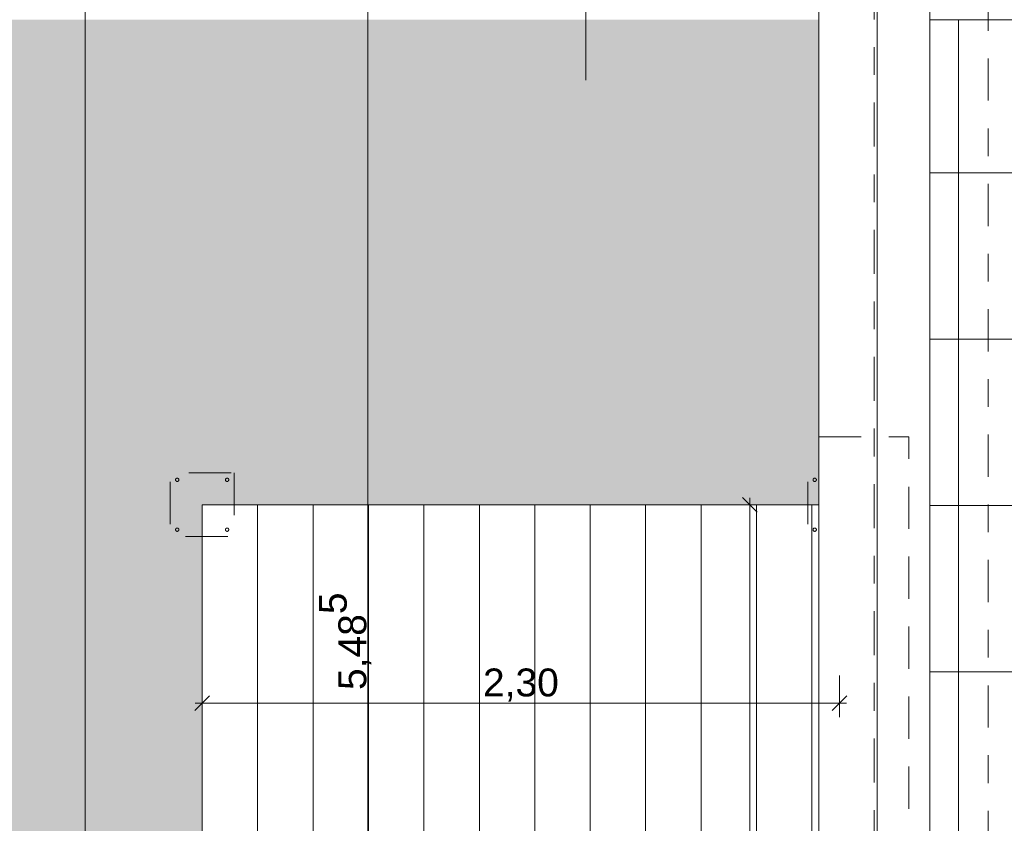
# Model space of a CAD drawing. Header units: metres. Extents: x -180 to 4, y -47 to 4.
# Tile 210 of 256: x -102.5 to -98.95, y -3.85 to -0.95. Entities that reach past the tile are written whole.
import ezdxf

# ---------------------------------------------------------------- set-up
doc = ezdxf.new("R2010")
doc.units = ezdxf.units.M
doc.header["$LTSCALE"] = 0.05
doc.header["$PDMODE"] = 1
doc.header["$PDSIZE"] = -2
for name, pattern in [('ISO-02 Strichlinie', [3.81, 3.048, -0.762]), ('ISO-10 Strichpunktlinie', [4.699, 3.048, -0.762, 0.127, -0.762]), ('Linienart-53', [5.291531, 3.175, -1.058062, 0.352704, -0.705764])]:
    doc.linetypes.add(name, pattern=pattern)
doc.layers.get('0').update_dxf_attribs({"lineweight": 25})
for name, color, linetype, lineweight, true_color in [('30 -35 Decken- 11 Bodendurchbruch', 7, 'Continuous', 15, 0x599559), ('30 -36 Dächer- 3 Dachbeläge', 7, 'Continuous', 15, 0x9999ff), ('70 -72 Beschriftung- 1 Beschriftung allgemein', 7, 'Continuous', 9, 0xff6633), ('70 -72 Beschriftung- 7 Detailverweise', 7, 'Continuous', 9, 0x00dd00), ('70 -72 Beschriftung- 7 Detailverweise Linie', 7, 'Continuous', 9, 0x00dd00), ('70 -76 Bemaßung- 2 Allgemein', 7, 'Continuous', 5, 0x6666cc)]:
    doc.layers.add(name, color=color, linetype=linetype, lineweight=lineweight, true_color=true_color)
for name, color, linetype, lineweight in [('60- 61 allgemeine Ausstattung- 4 Terrassen', 7, 'Continuous', 9), ('70 -71 Achsen- 1 Gebäudeachsen', 7, 'Linienart-53', 18), ('Keine', 7, 'Continuous', 9)]:
    doc.layers.add(name, color=color, linetype=linetype, lineweight=lineweight)
doc.styles.add('Arial', font='arial.ttf')
doc.dimstyles.new('k+k 1_50', dxfattribs={"dimtxt": 0.075516, "dimasz": 0.05302, "dimexe": 0.05, "dimexo": 0.15, "dimgap": 0.01, "dimtad": 1, "dimdec": 3, "dimtxsty": 'Arial', "dimblk": 'VW_SLASH', "dimblk1": 'VW_SLASH', "dimblk2": 'VW_SLASH', "dimcen": 0, "dimdle": 0.05, "dimadec": 3, "dimazin": 0, "dimtfac": 0.75, "dimtdec": 3, "dimtix": 1, "dimtmove": 0, "dimatfit": 0, "dimldrblk": 'VW_SLASH-1', "dimfxl": 0.125, "dimfxlon": 1, "dimfrac": 2, "dimtolj": 1, "dimarcsym": 0})
doc.dimstyles.new('k+k_klein', dxfattribs={"dimtxt": 0.075516, "dimasz": 0.05302, "dimexe": 0.05, "dimexo": 0.15, "dimgap": 0.005, "dimtad": 1, "dimdec": 3, "dimtxsty": 'Arial', "dimblk": 'VW_SLASH-2', "dimblk1": 'VW_SLASH-2', "dimblk2": 'VW_SLASH-2', "dimcen": 0, "dimdle": 0.025, "dimadec": 3, "dimazin": 0, "dimtfac": 0.75, "dimtdec": 3, "dimtix": 1, "dimtmove": 0, "dimatfit": 0, "dimldrblk": 'VW_FILLEDARROW', "dimfxl": 0.1, "dimfxlon": 1, "dimfrac": 2, "dimtolj": 1, "dimarcsym": 0})

# ---------------------------------------------------------------- blocks, each defined once
blk = doc.blocks.new('Gruppe-365')
at = {"color": 255, "lineweight": 9}
blk.add_wipeout([(-74.6216, -0.277), (-74.6216, -0.732), (-82.636, -0.732), (-82.636, -3.5964), (-81.5037, -3.5964), (-81.5037, -5.5564), (-82.636, -5.5564), (-82.636, -7.647), (-78.391, -7.647), (-78.391, -9.597), (-82.636, -9.597), (-82.636, -11.982), (-99.136, -11.982), (-99.136, -30.912), (-74.9949, -30.912), (-74.9949, -13.7471), (-74.6216, -13.7471), (-74.6216, -31.367), (-99.591, -31.367), (-99.591, -11.527), (-83.091, -11.527), (-83.091, -0.277)], dxfattribs=at).dxf.layer = '30 -36 Dächer- 3 Dachbeläge'
blk = doc.blocks.new('Gruppe-840')
at = {"layer": '70 -72 Beschriftung- 7 Detailverweise'}
blk.add_line((0.935, 0), (0.335, 0), dxfattribs=at)
at = {"layer": '70 -72 Beschriftung- 7 Detailverweise', "flags": 128}
blk.add_lwpolyline([(0.935, 0), (0.9336, -0.0294), (0.9292, -0.0585), (0.9221, -0.0871), (0.9122, -0.1148), (0.8996, -0.1414), (0.8844, -0.1667), (0.8669, -0.1903), (0.8471, -0.2121), (0.8253, -0.2319), (0.8017, -0.2494), (0.7764, -0.2646), (0.7498, -0.2772), (0.7221, -0.2871), (0.6935, -0.2942), (0.6644, -0.2986), (0.635, -0.3), (0.6056, -0.2986), (0.5765, -0.2942), (0.5479, -0.2871), (0.5202, -0.2772), (0.4936, -0.2646), (0.4683, -0.2494), (0.4447, -0.2319), (0.4229, -0.2121), (0.4031, -0.1903), (0.3856, -0.1667), (0.3704, -0.1414), (0.3578, -0.1148), (0.3479, -0.0871), (0.3408, -0.0585), (0.3364, -0.0294), (0.335, 0), (0.3364, 0.0294), (0.3408, 0.0585), (0.3479, 0.0871), (0.3578, 0.1148), (0.3704, 0.1414), (0.3856, 0.1667), (0.4031, 0.1903), (0.4229, 0.2121), (0.4447, 0.2319), (0.4683, 0.2494), (0.4936, 0.2646), (0.5202, 0.2772), (0.5479, 0.2871), (0.5765, 0.2942), (0.6056, 0.2986), (0.635, 0.3), (0.6644, 0.2986), (0.6935, 0.2942), (0.7221, 0.2871), (0.7498, 0.2772), (0.7764, 0.2646), (0.8017, 0.2494), (0.8253, 0.2319), (0.8471, 0.2121), (0.8669, 0.1903), (0.8844, 0.1667), (0.8996, 0.1414), (0.9122, 0.1148), (0.9221, 0.0871), (0.9292, 0.0585), (0.9336, 0.0294)], close=True, dxfattribs=at)
at = {"layer": '70 -72 Beschriftung- 7 Detailverweise'}
blk.add_point((0.635, 0), dxfattribs=at)
at = {"layer": '70 -72 Beschriftung- 7 Detailverweise', "line_spacing_factor": 0.96878, "style": 'Arial'}
for s, insert, char_height, attachment_point in [('D', (0.635, 0.0046), 0.1007, 8), ('DA_200', (0.635, -0.0267), 0.10069, 2)]:
    blk.add_mtext(s, dxfattribs=dict(at, insert=insert, char_height=char_height, attachment_point=attachment_point))
blk = doc.blocks.new('Referenzmarkierung-40')
at = {"layer": '70 -72 Beschriftung- 7 Detailverweise', "transparency": 33554687}
for q in [(-1.4805, 0), (0.635, 0)]:
    blk.add_line((0, 0), q, dxfattribs=at)
at = {"layer": '70 -72 Beschriftung- 7 Detailverweise', "color": 7, "transparency": 33554687}
blk.add_blockref('Gruppe-840', (0, 0), dxfattribs=at)
blk = doc.blocks.new('Gruppe-841')
at = {"layer": '70 -72 Beschriftung- 7 Detailverweise'}
blk.add_line((0.935, 0), (0.335, 0), dxfattribs=at)
at = {"layer": '70 -72 Beschriftung- 7 Detailverweise', "flags": 128}
blk.add_lwpolyline([(0.935, 0), (0.9336, -0.0294), (0.9292, -0.0585), (0.9221, -0.0871), (0.9122, -0.1148), (0.8996, -0.1414), (0.8844, -0.1667), (0.8669, -0.1903), (0.8471, -0.2121), (0.8253, -0.2319), (0.8017, -0.2494), (0.7764, -0.2646), (0.7498, -0.2772), (0.7221, -0.2871), (0.6935, -0.2942), (0.6644, -0.2986), (0.635, -0.3), (0.6056, -0.2986), (0.5765, -0.2942), (0.5479, -0.2871), (0.5202, -0.2772), (0.4936, -0.2646), (0.4683, -0.2494), (0.4447, -0.2319), (0.4229, -0.2121), (0.4031, -0.1903), (0.3856, -0.1667), (0.3704, -0.1414), (0.3578, -0.1148), (0.3479, -0.0871), (0.3408, -0.0585), (0.3364, -0.0294), (0.335, 0), (0.3364, 0.0294), (0.3408, 0.0585), (0.3479, 0.0871), (0.3578, 0.1148), (0.3704, 0.1414), (0.3856, 0.1667), (0.4031, 0.1903), (0.4229, 0.2121), (0.4447, 0.2319), (0.4683, 0.2494), (0.4936, 0.2646), (0.5202, 0.2772), (0.5479, 0.2871), (0.5765, 0.2942), (0.6056, 0.2986), (0.635, 0.3), (0.6644, 0.2986), (0.6935, 0.2942), (0.7221, 0.2871), (0.7498, 0.2772), (0.7764, 0.2646), (0.8017, 0.2494), (0.8253, 0.2319), (0.8471, 0.2121), (0.8669, 0.1903), (0.8844, 0.1667), (0.8996, 0.1414), (0.9122, 0.1148), (0.9221, 0.0871), (0.9292, 0.0585), (0.9336, 0.0294)], close=True, dxfattribs=at)
at = {"layer": '70 -72 Beschriftung- 7 Detailverweise'}
blk.add_point((0.635, 0), dxfattribs=at)
at = {"layer": '70 -72 Beschriftung- 7 Detailverweise', "line_spacing_factor": 0.96878, "style": 'Arial'}
for s, insert, char_height, attachment_point in [('D', (0.635, 0.0046), 0.1007, 8), ('DA_205', (0.635, -0.0267), 0.10069, 2)]:
    blk.add_mtext(s, dxfattribs=dict(at, insert=insert, char_height=char_height, attachment_point=attachment_point))
blk = doc.blocks.new('Referenzmarkierung-41')
at = {"layer": '70 -72 Beschriftung- 7 Detailverweise', "transparency": 33554687}
for q in [(-1.4805, 0), (0.635, 0)]:
    blk.add_line((0, 0), q, dxfattribs=at)
at = {"layer": '70 -72 Beschriftung- 7 Detailverweise', "color": 7, "transparency": 33554687}
blk.add_blockref('Gruppe-841', (0, 0), dxfattribs=at)
blk = doc.blocks.new('Gruppe-1377')
at = {"layer": 'Keine', "color": 7, "linetype": 'ISO-02 Strichlinie', "lineweight": 9, "transparency": 33554687, "flags": 128}
for points in [[(-99.431, -2.582), (-99.431, -2.812), (-99.661, -2.812), (-99.661, -2.582)], [(-99.636, -2.613), (-99.6366, -2.613), (-99.6372, -2.6129), (-99.6377, -2.6128), (-99.6383, -2.6126), (-99.6388, -2.6123), (-99.6393, -2.612), (-99.6398, -2.6117), (-99.6402, -2.6113), (-99.6406, -2.6108), (-99.641, -2.6104), (-99.6413, -2.6099), (-99.6415, -2.6093), (-99.6417, -2.6088), (-99.6419, -2.6082), (-99.642, -2.6076), (-99.642, -2.607), (-99.642, -2.6065), (-99.6419, -2.6059), (-99.6417, -2.6053), (-99.6415, -2.6047), (-99.6413, -2.6042), (-99.641, -2.6037), (-99.6406, -2.6032), (-99.6402, -2.6028), (-99.6398, -2.6024), (-99.6393, -2.6021), (-99.6388, -2.6018), (-99.6383, -2.6015), (-99.6377, -2.6013), (-99.6372, -2.6012), (-99.6366, -2.6011), (-99.636, -2.601), (-99.6354, -2.6011), (-99.6348, -2.6012), (-99.6343, -2.6013), (-99.6337, -2.6015), (-99.6332, -2.6018), (-99.6327, -2.6021), (-99.6322, -2.6024), (-99.6318, -2.6028), (-99.6314, -2.6032), (-99.631, -2.6037), (-99.6307, -2.6042), (-99.6305, -2.6047), (-99.6303, -2.6053), (-99.6301, -2.6059), (-99.63, -2.6065), (-99.63, -2.607), (-99.63, -2.6076), (-99.6301, -2.6082), (-99.6303, -2.6088), (-99.6305, -2.6093), (-99.6307, -2.6099), (-99.631, -2.6104), (-99.6314, -2.6108), (-99.6318, -2.6113), (-99.6322, -2.6117), (-99.6327, -2.612), (-99.6332, -2.6123), (-99.6337, -2.6126), (-99.6343, -2.6128), (-99.6348, -2.6129), (-99.6354, -2.613)], [(-99.456, -2.613), (-99.4566, -2.613), (-99.4572, -2.6129), (-99.4577, -2.6128), (-99.4583, -2.6126), (-99.4588, -2.6123), (-99.4593, -2.612), (-99.4598, -2.6117), (-99.4602, -2.6113), (-99.4606, -2.6108), (-99.461, -2.6104), (-99.4613, -2.6099), (-99.4615, -2.6093), (-99.4617, -2.6088), (-99.4619, -2.6082), (-99.462, -2.6076), (-99.462, -2.607), (-99.462, -2.6065), (-99.4619, -2.6059), (-99.4617, -2.6053), (-99.4615, -2.6047), (-99.4613, -2.6042), (-99.461, -2.6037), (-99.4606, -2.6032), (-99.4602, -2.6028), (-99.4598, -2.6024), (-99.4593, -2.6021), (-99.4588, -2.6018), (-99.4583, -2.6015), (-99.4577, -2.6013), (-99.4572, -2.6012), (-99.4566, -2.6011), (-99.456, -2.601), (-99.4554, -2.6011), (-99.4548, -2.6012), (-99.4543, -2.6013), (-99.4537, -2.6015), (-99.4532, -2.6018), (-99.4527, -2.6021), (-99.4522, -2.6024), (-99.4518, -2.6028), (-99.4514, -2.6032), (-99.451, -2.6037), (-99.4507, -2.6042), (-99.4505, -2.6047), (-99.4503, -2.6053), (-99.4501, -2.6059), (-99.45, -2.6065), (-99.45, -2.607), (-99.45, -2.6076), (-99.4501, -2.6082), (-99.4503, -2.6088), (-99.4505, -2.6093), (-99.4507, -2.6099), (-99.451, -2.6104), (-99.4514, -2.6108), (-99.4518, -2.6113), (-99.4522, -2.6117), (-99.4527, -2.612), (-99.4532, -2.6123), (-99.4537, -2.6126), (-99.4543, -2.6128), (-99.4548, -2.6129), (-99.4554, -2.613)], [(-99.636, -2.793), (-99.6366, -2.793), (-99.6372, -2.7929), (-99.6377, -2.7928), (-99.6383, -2.7926), (-99.6388, -2.7923), (-99.6393, -2.792), (-99.6398, -2.7917), (-99.6402, -2.7913), (-99.6406, -2.7908), (-99.641, -2.7904), (-99.6413, -2.7899), (-99.6415, -2.7893), (-99.6417, -2.7888), (-99.6419, -2.7882), (-99.642, -2.7876), (-99.642, -2.787), (-99.642, -2.7865), (-99.6419, -2.7859), (-99.6417, -2.7853), (-99.6415, -2.7847), (-99.6413, -2.7842), (-99.641, -2.7837), (-99.6406, -2.7832), (-99.6402, -2.7828), (-99.6398, -2.7824), (-99.6393, -2.7821), (-99.6388, -2.7818), (-99.6383, -2.7815), (-99.6377, -2.7813), (-99.6372, -2.7812), (-99.6366, -2.7811), (-99.636, -2.781), (-99.6354, -2.7811), (-99.6348, -2.7812), (-99.6343, -2.7813), (-99.6337, -2.7815), (-99.6332, -2.7818), (-99.6327, -2.7821), (-99.6322, -2.7824), (-99.6318, -2.7828), (-99.6314, -2.7832), (-99.631, -2.7837), (-99.6307, -2.7842), (-99.6305, -2.7847), (-99.6303, -2.7853), (-99.6301, -2.7859), (-99.63, -2.7865), (-99.63, -2.787), (-99.63, -2.7876), (-99.6301, -2.7882), (-99.6303, -2.7888), (-99.6305, -2.7893), (-99.6307, -2.7899), (-99.631, -2.7904), (-99.6314, -2.7908), (-99.6318, -2.7913), (-99.6322, -2.7917), (-99.6327, -2.792), (-99.6332, -2.7923), (-99.6337, -2.7926), (-99.6343, -2.7928), (-99.6348, -2.7929), (-99.6354, -2.793)], [(-99.456, -2.793), (-99.4566, -2.793), (-99.4572, -2.7929), (-99.4577, -2.7928), (-99.4583, -2.7926), (-99.4588, -2.7923), (-99.4593, -2.792), (-99.4598, -2.7917), (-99.4602, -2.7913), (-99.4606, -2.7908), (-99.461, -2.7904), (-99.4613, -2.7899), (-99.4615, -2.7893), (-99.4617, -2.7888), (-99.4619, -2.7882), (-99.462, -2.7876), (-99.462, -2.787), (-99.462, -2.7865), (-99.4619, -2.7859), (-99.4617, -2.7853), (-99.4615, -2.7847), (-99.4613, -2.7842), (-99.461, -2.7837), (-99.4606, -2.7832), (-99.4602, -2.7828), (-99.4598, -2.7824), (-99.4593, -2.7821), (-99.4588, -2.7818), (-99.4583, -2.7815), (-99.4577, -2.7813), (-99.4572, -2.7812), (-99.4566, -2.7811), (-99.456, -2.781), (-99.4554, -2.7811), (-99.4548, -2.7812), (-99.4543, -2.7813), (-99.4537, -2.7815), (-99.4532, -2.7818), (-99.4527, -2.7821), (-99.4522, -2.7824), (-99.4518, -2.7828), (-99.4514, -2.7832), (-99.451, -2.7837), (-99.4507, -2.7842), (-99.4505, -2.7847), (-99.4503, -2.7853), (-99.4501, -2.7859), (-99.45, -2.7865), (-99.45, -2.787), (-99.45, -2.7876), (-99.4501, -2.7882), (-99.4503, -2.7888), (-99.4505, -2.7893), (-99.4507, -2.7899), (-99.451, -2.7904), (-99.4514, -2.7908), (-99.4518, -2.7913), (-99.4522, -2.7917), (-99.4527, -2.792), (-99.4532, -2.7923), (-99.4537, -2.7926), (-99.4543, -2.7928), (-99.4548, -2.7929), (-99.4554, -2.793)]]:
    blk.add_lwpolyline(points, close=True, dxfattribs=at)
blk = doc.blocks.new('Gruppe-1378')
at = {"layer": 'Keine', "color": 7, "linetype": 'ISO-02 Strichlinie', "lineweight": 9, "transparency": 33554687, "flags": 128}
for points in [[(-101.731, -2.582), (-101.731, -2.812), (-101.961, -2.812), (-101.961, -2.582)], [(-101.936, -2.613), (-101.9366, -2.613), (-101.9372, -2.6129), (-101.9377, -2.6128), (-101.9383, -2.6126), (-101.9388, -2.6123), (-101.9393, -2.612), (-101.9398, -2.6117), (-101.9402, -2.6113), (-101.9406, -2.6108), (-101.941, -2.6104), (-101.9413, -2.6099), (-101.9415, -2.6093), (-101.9417, -2.6088), (-101.9419, -2.6082), (-101.942, -2.6076), (-101.942, -2.607), (-101.942, -2.6065), (-101.9419, -2.6059), (-101.9417, -2.6053), (-101.9415, -2.6047), (-101.9413, -2.6042), (-101.941, -2.6037), (-101.9406, -2.6032), (-101.9402, -2.6028), (-101.9398, -2.6024), (-101.9393, -2.6021), (-101.9388, -2.6018), (-101.9383, -2.6015), (-101.9377, -2.6013), (-101.9372, -2.6012), (-101.9366, -2.6011), (-101.936, -2.601), (-101.9354, -2.6011), (-101.9348, -2.6012), (-101.9343, -2.6013), (-101.9337, -2.6015), (-101.9332, -2.6018), (-101.9327, -2.6021), (-101.9322, -2.6024), (-101.9318, -2.6028), (-101.9314, -2.6032), (-101.931, -2.6037), (-101.9307, -2.6042), (-101.9305, -2.6047), (-101.9303, -2.6053), (-101.9301, -2.6059), (-101.93, -2.6065), (-101.93, -2.607), (-101.93, -2.6076), (-101.9301, -2.6082), (-101.9303, -2.6088), (-101.9305, -2.6093), (-101.9307, -2.6099), (-101.931, -2.6104), (-101.9314, -2.6108), (-101.9318, -2.6113), (-101.9322, -2.6117), (-101.9327, -2.612), (-101.9332, -2.6123), (-101.9337, -2.6126), (-101.9343, -2.6128), (-101.9348, -2.6129), (-101.9354, -2.613)], [(-101.756, -2.613), (-101.7566, -2.613), (-101.7572, -2.6129), (-101.7577, -2.6128), (-101.7583, -2.6126), (-101.7588, -2.6123), (-101.7593, -2.612), (-101.7598, -2.6117), (-101.7602, -2.6113), (-101.7606, -2.6108), (-101.761, -2.6104), (-101.7613, -2.6099), (-101.7615, -2.6093), (-101.7617, -2.6088), (-101.7619, -2.6082), (-101.762, -2.6076), (-101.762, -2.607), (-101.762, -2.6065), (-101.7619, -2.6059), (-101.7617, -2.6053), (-101.7615, -2.6047), (-101.7613, -2.6042), (-101.761, -2.6037), (-101.7606, -2.6032), (-101.7602, -2.6028), (-101.7598, -2.6024), (-101.7593, -2.6021), (-101.7588, -2.6018), (-101.7583, -2.6015), (-101.7577, -2.6013), (-101.7572, -2.6012), (-101.7566, -2.6011), (-101.756, -2.601), (-101.7554, -2.6011), (-101.7548, -2.6012), (-101.7543, -2.6013), (-101.7537, -2.6015), (-101.7532, -2.6018), (-101.7527, -2.6021), (-101.7522, -2.6024), (-101.7518, -2.6028), (-101.7514, -2.6032), (-101.751, -2.6037), (-101.7507, -2.6042), (-101.7505, -2.6047), (-101.7503, -2.6053), (-101.7501, -2.6059), (-101.75, -2.6065), (-101.75, -2.607), (-101.75, -2.6076), (-101.7501, -2.6082), (-101.7503, -2.6088), (-101.7505, -2.6093), (-101.7507, -2.6099), (-101.751, -2.6104), (-101.7514, -2.6108), (-101.7518, -2.6113), (-101.7522, -2.6117), (-101.7527, -2.612), (-101.7532, -2.6123), (-101.7537, -2.6126), (-101.7543, -2.6128), (-101.7548, -2.6129), (-101.7554, -2.613)], [(-101.936, -2.793), (-101.9366, -2.793), (-101.9372, -2.7929), (-101.9377, -2.7928), (-101.9383, -2.7926), (-101.9388, -2.7923), (-101.9393, -2.792), (-101.9398, -2.7917), (-101.9402, -2.7913), (-101.9406, -2.7908), (-101.941, -2.7904), (-101.9413, -2.7899), (-101.9415, -2.7893), (-101.9417, -2.7888), (-101.9419, -2.7882), (-101.942, -2.7876), (-101.942, -2.787), (-101.942, -2.7865), (-101.9419, -2.7859), (-101.9417, -2.7853), (-101.9415, -2.7847), (-101.9413, -2.7842), (-101.941, -2.7837), (-101.9406, -2.7832), (-101.9402, -2.7828), (-101.9398, -2.7824), (-101.9393, -2.7821), (-101.9388, -2.7818), (-101.9383, -2.7815), (-101.9377, -2.7813), (-101.9372, -2.7812), (-101.9366, -2.7811), (-101.936, -2.781), (-101.9354, -2.7811), (-101.9348, -2.7812), (-101.9343, -2.7813), (-101.9337, -2.7815), (-101.9332, -2.7818), (-101.9327, -2.7821), (-101.9322, -2.7824), (-101.9318, -2.7828), (-101.9314, -2.7832), (-101.931, -2.7837), (-101.9307, -2.7842), (-101.9305, -2.7847), (-101.9303, -2.7853), (-101.9301, -2.7859), (-101.93, -2.7865), (-101.93, -2.787), (-101.93, -2.7876), (-101.9301, -2.7882), (-101.9303, -2.7888), (-101.9305, -2.7893), (-101.9307, -2.7899), (-101.931, -2.7904), (-101.9314, -2.7908), (-101.9318, -2.7913), (-101.9322, -2.7917), (-101.9327, -2.792), (-101.9332, -2.7923), (-101.9337, -2.7926), (-101.9343, -2.7928), (-101.9348, -2.7929), (-101.9354, -2.793)], [(-101.756, -2.793), (-101.7566, -2.793), (-101.7572, -2.7929), (-101.7577, -2.7928), (-101.7583, -2.7926), (-101.7588, -2.7923), (-101.7593, -2.792), (-101.7598, -2.7917), (-101.7602, -2.7913), (-101.7606, -2.7908), (-101.761, -2.7904), (-101.7613, -2.7899), (-101.7615, -2.7893), (-101.7617, -2.7888), (-101.7619, -2.7882), (-101.762, -2.7876), (-101.762, -2.787), (-101.762, -2.7865), (-101.7619, -2.7859), (-101.7617, -2.7853), (-101.7615, -2.7847), (-101.7613, -2.7842), (-101.761, -2.7837), (-101.7606, -2.7832), (-101.7602, -2.7828), (-101.7598, -2.7824), (-101.7593, -2.7821), (-101.7588, -2.7818), (-101.7583, -2.7815), (-101.7577, -2.7813), (-101.7572, -2.7812), (-101.7566, -2.7811), (-101.756, -2.781), (-101.7554, -2.7811), (-101.7548, -2.7812), (-101.7543, -2.7813), (-101.7537, -2.7815), (-101.7532, -2.7818), (-101.7527, -2.7821), (-101.7522, -2.7824), (-101.7518, -2.7828), (-101.7514, -2.7832), (-101.751, -2.7837), (-101.7507, -2.7842), (-101.7505, -2.7847), (-101.7503, -2.7853), (-101.7501, -2.7859), (-101.75, -2.7865), (-101.75, -2.787), (-101.75, -2.7876), (-101.7501, -2.7882), (-101.7503, -2.7888), (-101.7505, -2.7893), (-101.7507, -2.7899), (-101.751, -2.7904), (-101.7514, -2.7908), (-101.7518, -2.7913), (-101.7522, -2.7917), (-101.7527, -2.792), (-101.7532, -2.7923), (-101.7537, -2.7926), (-101.7543, -2.7928), (-101.7548, -2.7929), (-101.7554, -2.793)]]:
    blk.add_lwpolyline(points, close=True, dxfattribs=at)
blk = doc.blocks.new('Gruppe-1384')
at = {"color": 255, "linetype": 'ISO-02 Strichlinie', "lineweight": 5, "transparency": 33554483}
blk.add_wipeout([(-99.35099996, -11.10004198), (-99.35099996, -11.27704198), (-99.84099996, -11.27704198), (-99.84099996, -11.76704198), (-100.01799996, -11.76704198), (-100.01799996, -12.11704198), (-107.02059596, -12.11704198), (-107.02059596, -11.89704198), (-106.82099996, -11.89704198), (-106.82099996, -11.49704198), (-107.02059596, -11.49704198), (-107.02059596, -0.94704198), (-99.54599996, -0.94704198), (-99.54599996, -2.69704198), (-101.84599996, -2.69704198), (-101.84599996, -8.69704198), (-99.54599996, -8.69704198), (-99.54599996, -11.10004198)], dxfattribs=at).dxf.layer = '60- 61 allgemeine Ausstattung- 4 Terrassen'
at = {"layer": '60- 61 allgemeine Ausstattung- 4 Terrassen', "linetype": 'Continuous', "lineweight": 9, "transparency": 33554483}
h = blk.add_hatch(dxfattribs=at)
h.set_pattern_fill('Sand 1 sehr fein SRF', style=0, pattern_type=2)
h.set_pattern_definition([(-22, (-129.5485, -6.532042), (-0.018555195, 0.04226461), [0.000625, -0.061875]), (14, (-129.540251, -6.554718), (-0.037110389, -0.027832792), [0.000625, -0.030625]), (-3.77456, (-129.599014, -6.56915), (-0.01958604, 0.06597403), [0.00028186, -0.09367194]), (-68, (-129.42892, -6.50524), (0.1926424, 0.04408), [0.00028125, -0.09346875]), (96, (-129.562934, -6.596983), (-0.036105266, -0.06319548), [0.0005625, -0.0931875]), (132, (-129.5351, -6.57328), (0.040202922, 0.004123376), [0.0003125, -0.0621875]), (-17, (-129.567055, -6.55678), (0.0930531, 0.02892868), [0.000625, -0.061875]), (-145, (-129.5619, -6.551625), (0.06266964, -0.04009224), [0.000625, -0.061875]), (-137, (-129.57633, -6.548533), (0.0494443, -0.02123569), [0.000625, -0.061875])])
h.paths.add_polyline_path([(-99.84099996, -11.27704198), (-99.35099996, -11.27704198), (-99.35099996, -11.10004198), (-99.54599996, -11.10004198), (-99.54599996, -8.69704198), (-101.84599996, -8.69704198), (-101.84599996, -2.69704198), (-99.54599996, -2.69704198), (-99.54599996, -0.94704198), (-159.62399996, -0.94704198), (-159.62399996, -2.69704198), (-155.87399996, -2.69704198), (-155.87399996, -8.69704198), (-159.62399996, -8.69704198), (-159.62399996, -11.62704198), (-159.80099996, -11.62704198), (-159.80099996, -12.11704198), (-100.01799996, -12.11704198), (-100.01799996, -11.76704198), (-99.84099996, -11.76704198)])
h.paths.add_polyline_path([(-152.82099996, -11.49704198), (-152.42099996, -11.49704198), (-152.42099996, -11.89704198), (-152.82099996, -11.89704198)])
h.paths.add_polyline_path([(-107.22099996, -11.49704198), (-106.82099996, -11.49704198), (-106.82099996, -11.89704198), (-107.22099996, -11.89704198)])
h.paths.add_polyline_path([(-114.82099996, -11.49704198), (-114.42099996, -11.49704198), (-114.42099996, -11.89704198), (-114.82099996, -11.89704198)])
h.paths.add_polyline_path([(-122.42099996, -11.49704198), (-122.02099996, -11.49704198), (-122.02099996, -11.89704198), (-122.42099996, -11.89704198)])
h.paths.add_polyline_path([(-130.02099996, -11.49704198), (-129.62099996, -11.49704198), (-129.62099996, -11.89704198), (-130.02099996, -11.89704198)])
h.paths.add_polyline_path([(-137.62099996, -11.49704198), (-137.22099996, -11.49704198), (-137.22099996, -11.89704198), (-137.62099996, -11.89704198)])
h.paths.add_polyline_path([(-145.22099996, -11.49704198), (-144.82099996, -11.49704198), (-144.82099996, -11.89704198), (-145.22099996, -11.89704198)])
at = {"layer": '60- 61 allgemeine Ausstattung- 4 Terrassen', "linetype": 'Continuous', "lineweight": 9, "transparency": 33554534}
h = blk.add_hatch(dxfattribs=at)
h.set_pattern_fill('Platte 60_60 SRF-1', style=0, pattern_type=2)
h.set_pattern_definition([(90, (-83.5178, -11.10004), (-0.6, 7e-17), []), (0, (-83.5178, -11.10004), (0, 0.6), [])])
h.paths.add_polyline_path([(-83.51799996, -8.69594214), (-88.91799996, -8.69756841), (-88.91713959, -2.69756841), (-83.51799996, -2.69756841), (-83.51799996, -0.94704198), (-99.54599996, -0.94704198), (-99.54599996, -11.10004198), (-83.51799996, -11.10004198)])
at = {"layer": '60- 61 allgemeine Ausstattung- 4 Terrassen', "linetype": 'Continuous', "lineweight": 9, "transparency": 33554495}
h = blk.add_hatch(dxfattribs=at)
h.set_pattern_fill('Dämmstoff v 2mm SRF', style=0, pattern_type=2)
h.set_pattern_definition([(90, (-101.846, -2.69704), (0.2, 0), [])])
h.paths.add_polyline_path([(-101.84599996, -2.69704198), (-99.54599996, -2.69704198), (-99.54599996, -8.69704198), (-101.84599996, -8.69704198)])
at = {"layer": '60- 61 allgemeine Ausstattung- 4 Terrassen', "color": 252, "linetype": 'Continuous', "lineweight": 9, "true_color": 0x888888, "transparency": 33554687, "flags": 128}
blk.add_lwpolyline([(-83.51799996, -8.69594214), (-88.91799996, -8.69756841), (-88.91713959, -2.69756841), (-83.51799996, -2.69756841), (-83.51799996, -0.94704198), (-99.54599996, -0.94704198), (-99.54599996, -11.10004198), (-83.51799996, -11.10004198)], close=True, dxfattribs=at)
at = {"layer": '60- 61 allgemeine Ausstattung- 4 Terrassen', "color": 252, "linetype": 'Continuous', "true_color": 0x888888, "flags": 128}
blk.add_lwpolyline([(-101.84599996, -2.69704198), (-99.54599996, -2.69704198), (-99.54599996, -8.69704198), (-101.84599996, -8.69704198)], close=True, dxfattribs=at)
at = {"layer": '70 -72 Beschriftung- 7 Detailverweise', "transparency": 33554687}
for p, q in [((-100.46199993, 0.31495802), (-100.46199993, -1.16556748)), ((-99.42099996, 0.31495802), (-99.42099996, -1.16556748))]:
    blk.add_line(p, q, dxfattribs=at)
at = {"layer": '70 -72 Beschriftung- 1 Beschriftung allgemein', "color": 7}
for name in ['Gruppe-1378', 'Gruppe-1377']:
    blk.add_blockref(name, (0, 0), dxfattribs=at)
at = {"layer": '70 -72 Beschriftung- 7 Detailverweise', "rotation": 90}
for name, p in [('Referenzmarkierung-40', (-100.46199993, 0.31495802)), ('Referenzmarkierung-41', (-99.42099996, 0.31495802))]:
    blk.add_blockref(name, p, dxfattribs=at)
blk = doc.blocks.new('Gruppe-1438')
at = {"color": 255, "lineweight": 9}
blk.add_wipeout([(-99.621, -0.247), (-99.221, -0.247), (-99.221, -11.277), (-99.621, -11.277)], dxfattribs=at).dxf.layer = '60- 61 allgemeine Ausstattung- 4 Terrassen'
at = {"layer": '60- 61 allgemeine Ausstattung- 4 Terrassen', "lineweight": 9, "flags": 128}
blk.add_lwpolyline([(-99.621, -0.247), (-99.221, -0.247), (-99.221, -11.277), (-99.621, -11.277)], close=True, dxfattribs=at)
blk = doc.blocks.new('_Dach_2D (2D)')
at = {"layer": '30 -35 Decken- 11 Bodendurchbruch', "color": 7}
blk.add_blockref('Gruppe-365', (0, 0), dxfattribs=at)
at = {"layer": '60- 61 allgemeine Ausstattung- 4 Terrassen', "color": 7}
blk.add_blockref('Gruppe-1384', (0, 0), dxfattribs=at)
blk.add_blockref('Gruppe-1438', (0, 0), dxfattribs=at)
at = {"layer": '60- 61 allgemeine Ausstattung- 4 Terrassen', "color": 7, "linetype": 'ISO-02 Strichlinie', "flags": 128}
blk.add_lwpolyline([(-99.62099996, -2.45204198), (-99.29599996, -2.45204198), (-99.29599996, -8.45204198), (-99.62099996, -8.45204198)], dxfattribs=at)
blk = doc.blocks.new('VW_SLASH')
at = {"color": 0, "linetype": 'ByBlock', "lineweight": -2, "transparency": 16777216}
blk.add_line((0.943, 0), (-1, 0), dxfattribs=at)
at = {"color": 0, "lineweight": 20, "transparency": 16777216, "flags": 128}
blk.add_lwpolyline([(0.5, 0.5), (-0.5, -0.5)], dxfattribs=at)
blk = doc.blocks.new('*D2290')
at = {"layer": '70 -76 Bemaßung- 2 Allgemein', "color": 0, "lineweight": -2}
for p, q in [((-102.143, -0.447), (-102.318, -0.447)), ((-102.268, -11.047), (-102.268, -0.5001)), ((-102.143, -11.1), (-102.318, -11.1))]:
    blk.add_line(p, q, dxfattribs=at)
at = {"layer": 'Defpoints', "color": 0}
for p in [(-102.268, -0.447), (-99.1057, -0.447), (-98.57, -11.1)]:
    blk.add_point(p, dxfattribs=at)
at = {"layer": '70 -76 Bemaßung- 2 Allgemein', "color": 0, "lineweight": -2, "xscale": 0.05302001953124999, "yscale": 0.05302001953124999, "zscale": 0.05302001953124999}
for p, rotation in [((-102.268, -0.447), 90), ((-102.268, -11.1), 270)]:
    blk.add_blockref('VW_SLASH', p, dxfattribs=dict(at, rotation=rotation))
at = {"layer": '70 -76 Bemaßung- 2 Allgemein', "color": 0, "insert": (-102.3561, -5.7735), "char_height": 0.100689, "attachment_point": 5, "rotation": 90, "style": 'Arial'}
blk.add_mtext('\\A1;10,65\\S3^ ;', dxfattribs=at)
blk = doc.blocks.new('VW_SLASH-1')
at = {"color": 0, "linetype": 'ByBlock', "lineweight": -2, "transparency": 16777216}
blk.add_line((0.943, 0), (-1, 0), dxfattribs=at)
at = {"color": 0, "lineweight": 5, "transparency": 16777216, "flags": 128}
blk.add_lwpolyline([(0.5, 0.5), (-0.5, -0.5)], dxfattribs=at)
blk = doc.blocks.new('VW_SLASH-2')
at = {"color": 0, "linetype": 'ByBlock', "lineweight": -2, "transparency": 16777216}
blk.add_line((0.472, 0), (-1, 0), dxfattribs=at)
at = {"color": 0, "lineweight": 5, "transparency": 16777216, "flags": 128}
blk.add_lwpolyline([(0.5, 0.5), (-0.5, -0.5)], dxfattribs=at)
blk = doc.blocks.new('*D2352')
at = {"layer": '70 -76 Bemaßung- 2 Allgemein', "color": 0, "lineweight": -2}
for p, q in [((-101.1479, -0.447), (-101.2979, -0.447)), ((-101.2479, -5.879), (-101.2479, -0.5001)), ((-101.1479, -5.932), (-101.2979, -5.932))]:
    blk.add_line(p, q, dxfattribs=at)
at = {"layer": 'Defpoints', "color": 0}
for p in [(-101.2479, -0.447), (-100.969, -0.447), (-100.6981, -5.932)]:
    blk.add_point(p, dxfattribs=at)
at = {"layer": '70 -76 Bemaßung- 2 Allgemein', "color": 0, "lineweight": -2, "xscale": 0.05302001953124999, "yscale": 0.05302001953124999, "zscale": 0.05302001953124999}
for p, rotation in [((-101.2479, -0.447), 90), ((-101.2479, -5.932), 270)]:
    blk.add_blockref('VW_SLASH-2', p, dxfattribs=dict(at, rotation=rotation))
at = {"layer": '70 -76 Bemaßung- 2 Allgemein', "color": 0, "insert": (-101.3301, -3.1895), "char_height": 0.100689, "attachment_point": 5, "rotation": 90, "style": 'Arial'}
blk.add_mtext('\\A1;5,48\\S5^ ;', dxfattribs=at)
blk = doc.blocks.new('VW_FILLEDARROW')
at = {"linetype": 'Continuous', "lineweight": 0, "transparency": 16777216}
blk.add_hatch(color=0, dxfattribs=at).paths.add_polyline_path([(-2.829, 0.758), (0, 0), (-2.829, -0.758)])
at = {"color": 0, "lineweight": 5, "transparency": 16777216, "flags": 128}
blk.add_lwpolyline([(-2.829, 0.758), (0, 0), (-2.829, -0.758)], close=True, dxfattribs=at)
blk = doc.blocks.new('*D2813')
at = {"layer": '70 -76 Bemaßung- 2 Allgemein', "color": 0, "lineweight": -2}
for p, q in [((-99.97, -2.697), (-99.82, -2.697)), ((-99.87, -8.644), (-99.87, -2.7501)), ((-99.97, -8.697), (-99.82, -8.697))]:
    blk.add_line(p, q, dxfattribs=at)
at = {"layer": 'Defpoints', "color": 0}
for p in [(-100.2425, -2.697), (-99.87, -2.697), (-100.2382, -8.697)]:
    blk.add_point(p, dxfattribs=at)
at = {"layer": '70 -76 Bemaßung- 2 Allgemein', "color": 0, "lineweight": -2, "xscale": 0.05302001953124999, "yscale": 0.05302001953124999, "zscale": 0.05302001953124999}
for p, rotation in [((-99.87, -2.697), 90), ((-99.87, -8.697), 270)]:
    blk.add_blockref('VW_SLASH-2', p, dxfattribs=dict(at, rotation=rotation))
at = {"layer": '70 -76 Bemaßung- 2 Allgemein', "color": 0, "insert": (-99.9355, -5.697), "char_height": 0.10069, "attachment_point": 5, "rotation": 90, "style": 'Arial'}
blk.add_mtext('\\A1;6,00', dxfattribs=at)
blk = doc.blocks.new('*D2814')
at = {"layer": '70 -76 Bemaßung- 2 Allgemein', "color": 0, "lineweight": -2}
for p, q in [((-101.846, -3.313), (-101.846, -3.463)), ((-99.546, -3.313), (-99.546, -3.463)), ((-99.599, -3.413), (-101.793, -3.413))]:
    blk.add_line(p, q, dxfattribs=at)
at = {"layer": 'Defpoints', "color": 0}
for p in [(-101.846, -3.1051), (-99.546, -3.1051), (-101.846, -3.413)]:
    blk.add_point(p, dxfattribs=at)
at = {"layer": '70 -76 Bemaßung- 2 Allgemein', "color": 0, "lineweight": -2, "xscale": 0.05302001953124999, "yscale": 0.05302001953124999, "zscale": 0.05302001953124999, "rotation": 180}
blk.add_blockref('VW_SLASH-2', (-101.846, -3.413), dxfattribs=at)
at = {"layer": '70 -76 Bemaßung- 2 Allgemein', "color": 0, "lineweight": -2, "xscale": 0.05302001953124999, "yscale": 0.05302001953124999, "zscale": 0.05302001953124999}
blk.add_blockref('VW_SLASH-2', (-99.546, -3.413), dxfattribs=at)
at = {"layer": '70 -76 Bemaßung- 2 Allgemein', "color": 0, "insert": (-100.696, -3.3476), "char_height": 0.10069, "attachment_point": 5, "style": 'Arial'}
blk.add_mtext('\\A1;2,30', dxfattribs=at)
blk = doc.blocks.new('_Achsen (3D)')
at = {"layer": '70 -71 Achsen- 1 Gebäudeachsen', "transparency": 33554687}
blk.add_line((-99.421, 3.8), (-99.421, -46.172), dxfattribs=at)
blk = doc.blocks.new('Gruppe-1917')
at = {"layer": '70 -76 Bemaßung- 2 Allgemein'}
dim = blk.add_linear_dim(base=(-102.26799996, -0.44704198), p1=(-98.57, -11.10004198), p2=(-99.10570281, -0.44704198), angle=270, text='10,65\\S3^ ;', dimstyle='k+k 1_50', override={"dimtxt": 0.100689, "dimgap": 0.01, "dimdec": 8, "dimpost": '<>', "dimtxsty": 'Arial', "dimtmove": 2}, dxfattribs=at)
dim.commit()
dim.dimension.update_dxf_attribs({"geometry": '*D2290', "text_midpoint": (-102.3561008, -5.77354198)})
blk = doc.blocks.new('Gruppe-1932')
at = {"layer": '70 -76 Bemaßung- 2 Allgemein'}
dim = blk.add_linear_dim(base=(-101.2479, -0.447), p1=(-100.6981, -5.932), p2=(-100.969, -0.447), angle=270, text='5,48\\S5^ ;', dimstyle='k+k_klein', override={"dimtxt": 0.100689, "dimgap": 0.005, "dimpost": '<>', "dimtxsty": 'Arial', "dimtmove": 2}, dxfattribs=at)
dim.commit()
dim.dimension.update_dxf_attribs({"geometry": '*D2352', "text_midpoint": (-101.3301, -3.1895)})
blk = doc.blocks.new('_Dach_2D Bemaßung_ Beschriftung (2D)')
at = {"layer": '70 -72 Beschriftung- 1 Beschriftung allgemein'}
blk.add_line((-99.41099996, -0.16704198), (-99.41099996, -11.10004198), dxfattribs=at)
at = {"layer": '70 -72 Beschriftung- 7 Detailverweise Linie', "linetype": 'ISO-10 Strichpunktlinie', "flags": 128}
blk.add_lwpolyline([(-176.32, 0.3208767), (-99.01, 0.3208767), (-99.01, -12.16), (-176.32, -12.16)], close=True, dxfattribs=at)
at = {"layer": '70 -76 Bemaßung- 2 Allgemein'}
for name in ['Gruppe-1917', 'Gruppe-1932']:
    blk.add_blockref(name, (0, 0), dxfattribs=at)
dim = blk.add_linear_dim(base=(-99.87, -2.69704198), p1=(-100.23822527, -8.69704198), p2=(-100.24248451, -2.69704198), angle=270, text='6,00', dimstyle='k+k_klein', override={"dimtxt": 0.100689, "dimgap": 0.005, "dimdec": 8, "dimpost": '<>', "dimtxsty": 'Arial', "dimtmove": 2}, dxfattribs=at)
dim.commit()
dim.dimension.update_dxf_attribs({"geometry": '*D2813', "text_midpoint": (-99.93546354, -5.69704198)})
dim = blk.add_linear_dim(base=(-101.84599996, -3.41303748), p1=(-99.54599996, -3.10507946), p2=(-101.84599996, -3.10507946), text='2,30', dimstyle='k+k_klein', override={"dimtxt": 0.100689, "dimgap": 0.005, "dimdec": 8, "dimpost": '<>', "dimtxsty": 'Arial', "dimtmove": 2}, dxfattribs=at)
dim.commit()
dim.dimension.update_dxf_attribs({"geometry": '*D2814', "text_midpoint": (-100.69599996, -3.34757394)})

msp = doc.modelspace()

# ---------------------------------------------------------------- block references
at = {"layer": 'Keine', "color": 1}
msp.add_blockref('_Dach_2D (2D)', (0, 0), dxfattribs=at)

# ---------------------------------------------------------------- next in the draw order: block references
msp.add_blockref('_Dach_2D Bemaßung_ Beschriftung (2D)', (0, 0), dxfattribs=at)

# ---------------------------------------------------------------- next in the draw order: block references
msp.add_blockref('_Achsen (3D)', (0, 0), dxfattribs=at)

doc.saveas('drawing.dxf')
